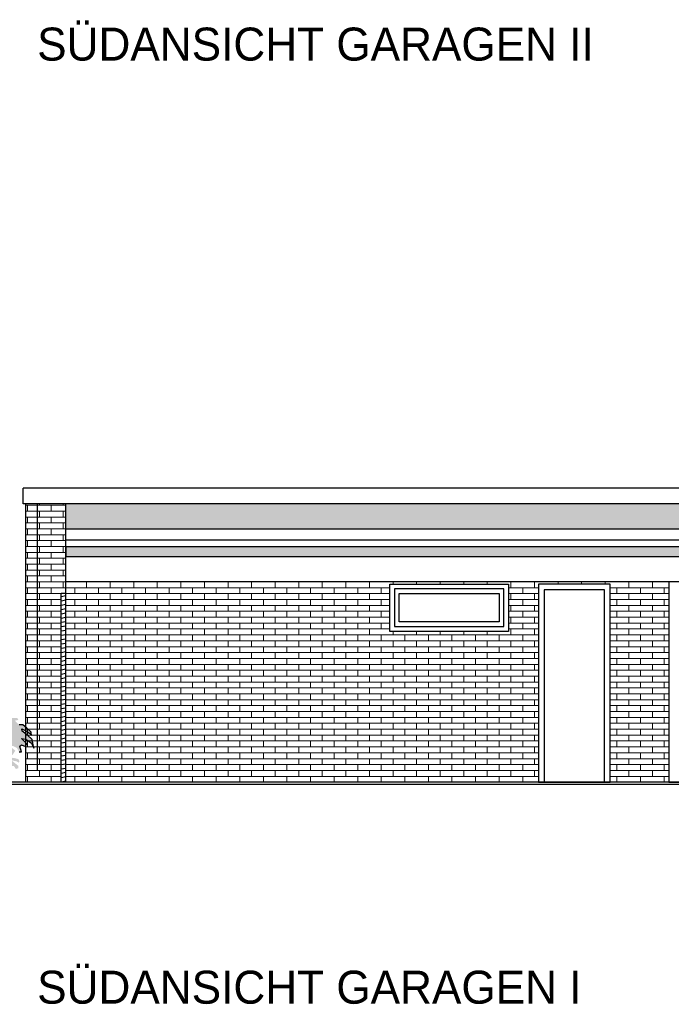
# Model space of a CAD drawing. Extents: x -73 to 359, y -4 to 85.
# Tile 100 of 149: x 212.57 to 219.48, y -4.16 to 6.28. Entities that reach past the tile are written whole.
import ezdxf

# ---------------------------------------------------------------- set-up
doc = ezdxf.new("R2010")
doc.units = 0
doc.header["$MEASUREMENT"] = 0
doc.linetypes.add('Strichlinie', pattern=[0.005644, 0.002822, -0.002822])
for name, color, linetype in [('Ansicht_Süd Garagen_8_P_ZE_SYMBOL', 7, 'Continuous'), ('Ansicht_Süd Garagen_8_P_ZE_TEXT', 7, 'Continuous'), ('Ansicht_Süd Garagen_8_R_NT_DACH', 7, 'Continuous'), ('Ansicht_Süd Garagen_8_R_NT_FENSTER', 7, 'Continuous'), ('Ansicht_Süd Garagen_8_R_NT_INNENWAND', 7, 'Continuous'), ('Ansicht_Süd Garagen_8_R_NT_TOR', 7, 'Continuous'), ('Ansicht_Süd Garagen_8_R_NT_TUER', 7, 'Continuous'), ('Ansicht_Süd Garagen_8_R_TR_BODEN', 7, 'Continuous'), ('Ansicht_Süd Garagen_8_R_TR_HIDDEN', 7, 'Continuous'), ('Ansicht_Süd Garagen_8_Schraffuren', 7, 'Continuous')]:
    doc.layers.add(name, color=color, linetype=linetype)
doc.styles.add('ERSTELLTER_STIL_3', font='txt')
pattern_1 = [(0, (281.656705, -1.808974), (0, 0.0625), []), (90, (281.6567, -1.80897), (-0.25, 0), [0.0625, -0.0625]), (90, (281.7817, -1.74647), (-0.25, 0), [0.0625, -0.0625])]

msp = doc.modelspace()

# ---------------------------------------------------------------- hatches: boundary and pattern name
at = {"layer": 'Ansicht_Süd Garagen_8_P_ZE_SYMBOL', "linetype": 'Continuous', "lineweight": 18, "ltscale": 1000}
msp.add_hatch(color=9, dxfattribs=at).paths.add_polyline_path([(212.236, -1.074), (212.263, -1.047), (212.298, -1.004), (212.26, -0.997), (212.32, -0.958), (212.302, -0.908), (212.215, -0.945), (212.198, -0.906), (212.126, -0.952), (212.138, -0.898), (212.06, -0.91), (212.05, -0.853), (212.077, -0.806), (212.029, -0.788), (212.027, -0.67), (211.984, -0.73), (211.94, -0.732), (211.937, -0.784), (211.883, -0.791), (211.854, -0.777), (211.797, -0.73), (211.734, -0.726), (211.676, -0.692), (211.677, -0.718), (211.594, -0.716), (211.558, -0.759), (211.587, -0.796), (211.609, -0.774), (211.609, -0.749), (211.636, -0.757), (211.626, -0.792), (211.679, -0.809), (211.638, -0.848), (211.648, -0.888), (211.656, -0.919), (211.71, -0.979), (211.708, -1.028), (211.668, -1.041), (211.652, -0.987), (211.609, -0.972), (211.553, -0.946), (211.458, -0.954), (211.442, -0.974), (211.386, -0.959), (211.337, -0.973), (211.3, -1.009), (211.301, -1.038), (211.355, -1.007), (211.326, -1.052), (211.268, -1.075), (211.25, -1.116), (211.284, -1.09), (211.344, -1.082), (211.324, -1.129), (211.367, -1.133), (211.338, -1.145), (211.314, -1.16), (211.267, -1.198), (211.275, -1.219), (211.236, -1.253), (211.222, -1.294), (211.246, -1.314), (211.262, -1.291), (211.27, -1.344), (211.224, -1.374), (211.227, -1.412), (211.243, -1.396), (211.264, -1.424), (211.278, -1.439), (211.261, -1.466), (211.311, -1.466), (211.317, -1.447), (211.326, -1.485), (211.282, -1.506), (211.247, -1.545), (211.256, -1.576), (211.307, -1.575), (211.264, -1.624), (211.277, -1.617), (211.295, -1.681), (211.314, -1.631), (211.341, -1.629), (211.342, -1.68), (211.367, -1.664), (211.407, -1.718), (211.432, -1.714), (211.437, -1.707), (211.414, -1.673), (211.459, -1.663), (211.471, -1.636), (211.486, -1.687), (211.509, -1.683), (211.512, -1.662), (211.554, -1.707), (211.581, -1.673), (211.602, -1.732), (211.614, -1.671), (211.67, -1.625), (211.694, -1.652), (211.702, -1.68), (211.729, -1.673), (211.765, -1.685), (211.793, -1.726), (211.785, -1.635), (211.849, -1.712), (211.889, -1.771), (211.907, -1.809), (212.032, -1.808), (212.06, -1.747), (212.109, -1.695), (212.143, -1.673), (212.157, -1.655), (212.193, -1.652), (212.213, -1.682), (212.175, -1.713), (212.215, -1.739), (212.271, -1.756), (212.273, -1.719), (212.312, -1.72), (212.353, -1.77), (212.364, -1.722), (212.411, -1.74), (212.437, -1.772), (212.468, -1.747), (212.436, -1.716), (212.374, -1.687), (212.459, -1.693), (212.446, -1.664), (212.355, -1.643), (212.39, -1.602), (212.471, -1.64), (212.51, -1.635), (212.532, -1.668), (212.559, -1.659), (212.559, -1.636), (212.484, -1.576), (212.542, -1.588), (212.56, -1.6), (212.571, -1.588), (212.558, -1.563), (212.521, -1.554), (212.46, -1.545), (212.459, -1.507), (212.496, -1.52), (212.525, -1.475), (212.474, -1.428), (212.501, -1.424), (212.543, -1.446), (212.568, -1.487), (212.593, -1.488), (212.573, -1.428), (212.591, -1.412), (212.634, -1.43), (212.648, -1.401), (212.593, -1.346), (212.638, -1.351), (212.696, -1.395), (212.722, -1.446), (212.705, -1.356), (212.655, -1.308), (212.6, -1.267), (212.595, -1.244), (212.638, -1.263), (212.678, -1.287), (212.696, -1.314), (212.695, -1.279), (212.649, -1.234), (212.605, -1.199), (212.568, -1.2), (212.52, -1.156), (212.559, -1.148), (212.555, -1.144), (212.548, -1.128), (212.463, -1.125), (212.406, -1.109), (212.396, -1.084), (212.366, -1.086), (212.335, -1.082), (212.348, -1.063), (212.325, -1.062), (212.29, -1.076)], flags=0)
at = {"layer": 'Ansicht_Süd Garagen_8_R_NT_INNENWAND', "linetype": 'Continuous', "ltscale": 1000}
h = msp.add_hatch(dxfattribs=at)
h.set_pattern_fill('Holz__Vollholz__Hirnholz_38', color=256, style=0, pattern_type=2)
h.set_pattern_definition([(10, (281.656705, -1.808974), (-0.007814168, 0.044316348), [])])
h.paths.add_polyline_path([(213.013, -1.809), (213.013, 0.191), (213.063, 0.191), (213.063, -1.809)], flags=0)
at = {"layer": 'Ansicht_Süd Garagen_8_Schraffuren', "linetype": 'Continuous', "lineweight": 18, "ltscale": 1000}
h = msp.add_hatch(dxfattribs=at)
h.set_pattern_fill('MW_Verband__Läufer__DF_0008', color=9, style=0, pattern_type=2)
h.set_pattern_definition(pattern_1)
h.paths.add_polyline_path([(212.638, -1.809), (213.013, -1.809), (213.013, 0.191), (213.063, 0.191), (213.063, -1.809), (218.073, -1.809), (218.073, 0.291), (218.833, 0.291), (218.833, -1.809), (219.458, -1.809), (219.458, 0.316), (213.063, 0.316), (213.063, 0.586), (213.063, 0.692), (213.063, 1.144), (212.638, 1.144)], flags=0)
h.paths.add_polyline_path([(216.498, -0.209), (216.498, 0.291), (217.758, 0.291), (217.758, -0.209)], flags=0)
h = msp.add_hatch(dxfattribs=at)
h.set_pattern_fill('MW_Verband__Läufer__DF_0008', color=9, style=0, pattern_type=2)
h.set_pattern_definition(pattern_1)
h.paths.add_polyline_path([(231.258, 0.878), (231.258, 1.144), (213.063, 1.144), (213.063, 0.878)], flags=0)
at = {"layer": 'Ansicht_Süd Garagen_8_Schraffuren', "linetype": 'Continuous', "lineweight": 0, "ltscale": 1000}
msp.add_hatch(color=27, dxfattribs=at).paths.add_polyline_path([(231.258, 0.692), (213.063, 0.692), (213.063, 0.586), (231.423, 0.586), (231.423, 0.692)], flags=0)

# ---------------------------------------------------------------- linework, layer by layer
at = {"layer": 'Ansicht_Süd Garagen_8_P_ZE_SYMBOL', "linetype": 'Continuous', "ltscale": 1000}
for p, q in [((212.605, -1.199), (212.568, -1.2)), ((212.6, -1.267), (212.595, -1.244)), ((212.595, -1.244), (212.638, -1.263)), ((212.649, -1.234), (212.605, -1.199)), ((212.695, -1.279), (212.649, -1.234)), ((212.648, -1.401), (212.593, -1.346)), ((212.593, -1.346), (212.638, -1.351)), ((212.655, -1.308), (212.6, -1.267)), ((212.638, -1.263), (212.678, -1.287)), ((212.638, -1.351), (212.696, -1.395)), ((212.705, -1.356), (212.655, -1.308)), ((212.678, -1.287), (212.696, -1.314)), ((212.696, -1.314), (212.695, -1.279)), ((212.722, -1.446), (212.705, -1.356)), ((212.573, -1.428), (212.591, -1.412)), ((212.593, -1.488), (212.573, -1.428)), ((212.591, -1.412), (212.634, -1.43)), ((212.634, -1.43), (212.648, -1.401)), ((212.696, -1.395), (212.722, -1.446)), ((212.568, -1.487), (212.593, -1.488))]:
    msp.add_line(p, q, dxfattribs=at)
at = {"layer": 'Ansicht_Süd Garagen_8_R_NT_DACH', "linetype": 'Continuous', "ltscale": 1000}
for p, q in [((242.978, 1.311), (212.608, 1.311)), ((212.608, 1.144), (212.608, 1.311)), ((242.978, 1.144), (212.608, 1.144)), ((213.063, 0.878), (231.258, 0.878)), ((213.063, 0.761), (231.258, 0.761)), ((213.063, 0.692), (213.063, 0.586)), ((213.063, 0.692), (231.423, 0.692)), ((213.063, 0.586), (231.423, 0.586))]:
    msp.add_line(p, q, dxfattribs=at)
at = {"layer": 'Ansicht_Süd Garagen_8_R_NT_FENSTER', "linetype": 'Continuous', "ltscale": 1000}
for p, q in [((216.498, 0.291), (217.758, 0.291)), ((216.498, -0.209), (216.498, 0.291)), ((217.708, 0.241), (216.548, 0.241)), ((216.548, 0.241), (216.548, -0.159)), ((217.708, -0.159), (217.708, 0.241)), ((217.758, 0.291), (217.758, -0.209)), ((216.598, 0.191), (217.658, 0.191)), ((216.598, -0.109), (216.598, 0.191)), ((217.658, 0.191), (217.658, -0.109)), ((216.548, -0.159), (217.708, -0.159)), ((217.658, -0.109), (216.598, -0.109)), ((217.758, -0.209), (216.498, -0.209))]:
    msp.add_line(p, q, dxfattribs=at)
at = {"layer": 'Ansicht_Süd Garagen_8_R_NT_INNENWAND', "linetype": 'Continuous', "ltscale": 1000}
for p, q in [((213.013, -1.809), (213.013, 0.191)), ((213.063, 0.191), (213.013, 0.191)), ((213.063, -1.809), (213.063, 0.191))]:
    msp.add_line(p, q, dxfattribs=at)
at = {"layer": 'Ansicht_Süd Garagen_8_R_NT_TOR', "linetype": 'Continuous', "ltscale": 1000}
for p, q in [((219.458, 0.316), (219.458, -1.809)), ((221.843, 0.316), (219.458, 0.316)), ((219.458, -1.809), (221.843, -1.809))]:
    msp.add_line(p, q, dxfattribs=at)
at = {"layer": 'Ansicht_Süd Garagen_8_R_NT_TUER', "linetype": 'Continuous', "ltscale": 1000}
for p, q in [((218.833, 0.291), (218.073, 0.291)), ((218.073, 0.291), (218.073, -1.809)), ((218.773, 0.231), (218.133, 0.231)), ((218.133, 0.231), (218.133, -1.809)), ((218.773, -1.809), (218.773, 0.231)), ((218.833, -1.809), (218.833, 0.291)), ((218.073, -1.809), (218.833, -1.809)), ((218.133, -1.809), (218.773, -1.809))]:
    msp.add_line(p, q, dxfattribs=at)
at = {"layer": 'Ansicht_Süd Garagen_8_R_TR_BODEN', "linetype": 'Continuous', "ltscale": 1000}
for p, q in [((247.883, -1.809), (208.003, -1.809)), ((208.003, -1.829), (247.883, -1.829))]:
    msp.add_line(p, q, dxfattribs=at)
at = {"layer": 'Ansicht_Süd Garagen_8_R_TR_HIDDEN', "linetype": 'Continuous', "ltscale": 1000}
for p, q in [((212.638, -1.809), (212.638, 1.144)), ((213.063, -1.809), (213.063, 1.144)), ((231.373, 0.316), (213.063, 0.316))]:
    msp.add_line(p, q, dxfattribs=at)
at = {"layer": 'Ansicht_Süd Garagen_8_R_TR_HIDDEN', "linetype": 'Strichlinie', "ltscale": 1000}
msp.add_line((212.758, 1.144), (212.758, -1.809), dxfattribs=at)
at = {"layer": 'Ansicht_Süd Garagen_8_Schraffuren', "color": 255, "linetype": 'Continuous', "lineweight": 18, "ltscale": 1000}
for p, q in [((213.063, 1.144), (212.638, 1.144)), ((212.638, 1.144), (212.638, -1.809)), ((213.063, 0.692), (213.063, 1.144)), ((231.258, 1.144), (213.063, 1.144)), ((213.063, 1.144), (213.063, 0.878)), ((213.063, 0.878), (231.258, 0.878)), ((213.063, 0.586), (213.063, 0.692)), ((231.258, 0.692), (213.063, 0.692)), ((213.063, 0.692), (213.063, 0.586)), ((213.063, 0.316), (213.063, 0.586)), ((213.063, 0.586), (231.423, 0.586)), ((219.458, 0.316), (213.063, 0.316)), ((219.458, -1.809), (219.458, 0.316)), ((216.498, -0.209), (216.498, 0.291)), ((216.498, 0.291), (217.758, 0.291)), ((217.758, 0.291), (217.758, -0.209)), ((218.073, -1.809), (218.073, 0.291)), ((218.073, 0.291), (218.833, 0.291)), ((218.833, 0.291), (218.833, -1.809)), ((213.013, -1.809), (213.013, 0.191)), ((213.013, 0.191), (213.063, 0.191)), ((213.063, 0.191), (213.063, -1.809)), ((217.758, -0.209), (216.498, -0.209)), ((212.638, -1.809), (213.013, -1.809)), ((213.063, -1.809), (218.073, -1.809)), ((218.833, -1.809), (219.458, -1.809))]:
    msp.add_line(p, q, dxfattribs=at)

# ---------------------------------------------------------------- texts
at = {"layer": 'Ansicht_Süd Garagen_8_P_ZE_TEXT', "linetype": 'Continuous', "char_height": 0.35, "attachment_point": 1, "style": 'ERSTELLTER_STIL_3'}
for s, insert in [('{SÜDANSICHT GARAGEN II}', (212.758, 6.193)), ('{SÜDANSICHT GARAGEN I}', (212.758, -3.807))]:
    msp.add_mtext(s, dxfattribs=dict(at, insert=insert))

doc.saveas('drawing.dxf')
